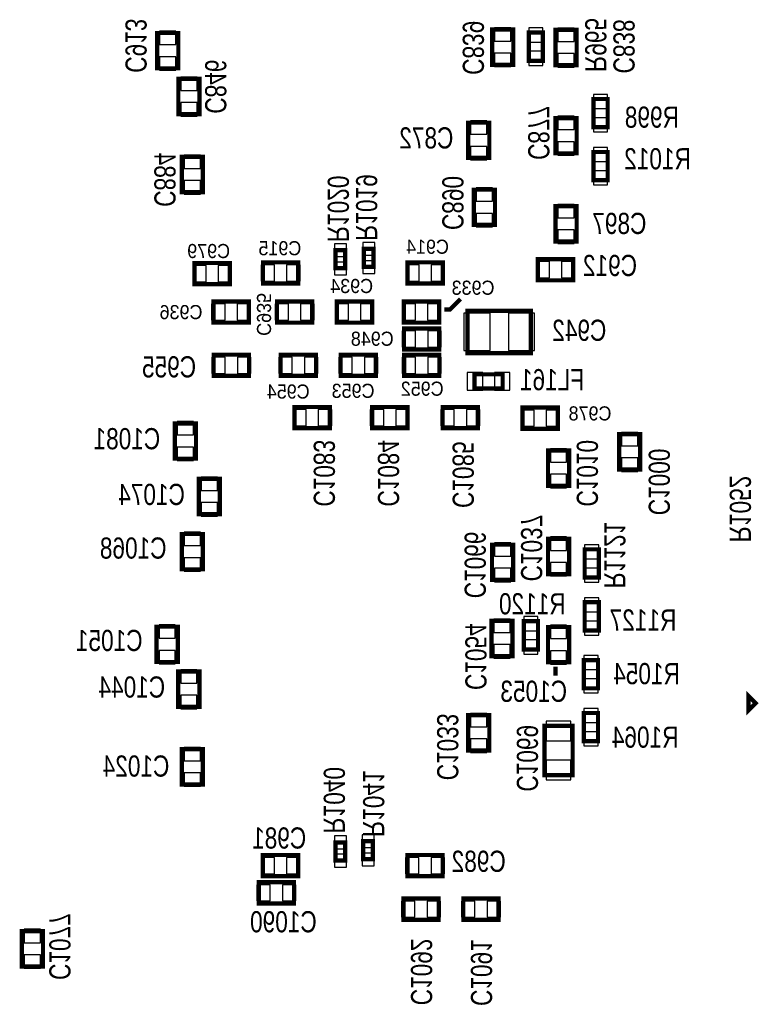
# Model space of a CAD drawing. Extents: x -197 to 9597, y -1478 to 7505.
# Tile 25 of 34: x 5275 to 6317, y 2178 to 3574. Entities that reach past the tile are written whole.
import ezdxf
from ezdxf.enums import TextEntityAlignment as Align

# ---------------------------------------------------------------- set-up
doc = ezdxf.new("R2010")
doc.units = 0
for name, color, linetype in [('BG_BASY', 231, 'CONTINUOUS'), ('PG_ASSEMBLY_BOTTOM', 52, 'CONTINUOUS'), ('PIN_BOTTOM', 1, 'CONTINUOUS'), ('RD_ASSEMBLY_BOTTOM', 52, 'CONTINUOUS')]:
    doc.layers.add(name, color=color, linetype=linetype)

msp = doc.modelspace()

# ---------------------------------------------------------------- linework, layer by layer
at = {"layer": 'BG_BASY', "const_width": 6}
for points in [[(5877.48, 3163.016), (5885.48, 3163.016), (5900.48, 3178.016)], [(6035.48, 2657.016), (6035.48, 2644.016)]]:
    msp.add_lwpolyline(points, dxfattribs=at)
at = {"layer": 'PG_ASSEMBLY_BOTTOM', "const_width": 6}
for points in [[(5975.488, 3560), (5975.488, 3510), (5945.488, 3510), (5945.488, 3560), (5975.488, 3560)], [(6065.326, 3559.449), (6065.326, 3509.449), (6035.326, 3509.449), (6035.326, 3559.449), (6065.326, 3559.449)], [(5470.488, 3505), (5470.488, 3555), (5500.488, 3555), (5500.488, 3505), (5470.488, 3505)], [(6017.472, 3555.74), (6017.472, 3515.74), (5997.472, 3515.74), (5997.472, 3555.74), (6017.472, 3555.74)], [(5530.488, 3490), (5530.488, 3440), (5500.488, 3440), (5500.488, 3490), (5530.488, 3490)], [(6089.326, 3421.449), (6089.326, 3461.449), (6109.326, 3461.449), (6109.326, 3421.449), (6089.326, 3421.449)], [(6065.326, 3434.449), (6065.326, 3384.449), (6035.326, 3384.449), (6035.326, 3434.449), (6065.326, 3434.449)], [(5911.488, 3378), (5911.488, 3428), (5941.488, 3428), (5941.488, 3378), (5911.488, 3378)], [(5535.326, 3379.449), (5535.326, 3329.449), (5505.326, 3329.449), (5505.326, 3379.449), (5535.326, 3379.449)], [(6089.326, 3346.449), (6089.326, 3386.449), (6109.326, 3386.449), (6109.326, 3346.449), (6089.326, 3346.449)], [(5949.488, 3333), (5949.488, 3283), (5919.488, 3283), (5919.488, 3333), (5949.488, 3333)], [(6065.326, 3309.449), (6065.326, 3259.449), (6035.326, 3259.449), (6035.326, 3309.449), (6065.326, 3309.449)], [(5763.598, 3223.488), (5763.598, 3249.091), (5777.378, 3249.091), (5777.378, 3223.488), (5763.598, 3223.488)], [(5723.437, 3221.65), (5723.437, 3247.252), (5737.216, 3247.252), (5737.216, 3221.65), (5723.437, 3221.65)], [(5573.488, 3199), (5523.488, 3199), (5523.488, 3229), (5573.488, 3229), (5573.488, 3199)], [(5670.488, 3200), (5620.488, 3200), (5620.488, 3230), (5670.488, 3230), (5670.488, 3200)], [(5825.488, 3230), (5875.488, 3230), (5875.488, 3200), (5825.488, 3200), (5825.488, 3230)], [(6010.326, 3234.449), (6060.326, 3234.449), (6060.326, 3204.449), (6010.326, 3204.449), (6010.326, 3234.449)], [(5600.326, 3144.449), (5550.326, 3144.449), (5550.326, 3174.449), (5600.326, 3174.449), (5600.326, 3144.449)], [(5690.326, 3144.449), (5640.326, 3144.449), (5640.326, 3174.449), (5690.326, 3174.449), (5690.326, 3144.449)], [(5775.326, 3144.449), (5725.326, 3144.449), (5725.326, 3174.449), (5775.326, 3174.449), (5775.326, 3144.449)], [(5870.326, 3144.449), (5820.326, 3144.449), (5820.326, 3174.449), (5870.326, 3174.449), (5870.326, 3144.449)], [(5910.488, 3161.292), (6000.488, 3161.292), (6000.488, 3101.292), (5910.488, 3101.292), (5910.488, 3161.292)], [(5820.488, 3136.292), (5870.488, 3136.292), (5870.488, 3106.292), (5820.488, 3106.292), (5820.488, 3136.292)], [(5550.649, 3099.13), (5600.649, 3099.13), (5600.649, 3069.13), (5550.649, 3069.13), (5550.649, 3099.13)], [(5645.649, 3099.13), (5695.649, 3099.13), (5695.649, 3069.13), (5645.649, 3069.13), (5645.649, 3099.13)], [(5730.649, 3099.13), (5780.649, 3099.13), (5780.649, 3069.13), (5730.649, 3069.13), (5730.649, 3099.13)], [(5820.649, 3099.13), (5870.649, 3099.13), (5870.649, 3069.13), (5820.649, 3069.13), (5820.649, 3099.13)], [(5920.488, 3071.292), (5960.488, 3071.292), (5960.488, 3051.292), (5920.488, 3051.292), (5920.488, 3071.292)], [(5665.326, 3024.87), (5715.326, 3024.87), (5715.326, 2994.87), (5665.326, 2994.87), (5665.326, 3024.87)], [(5825.326, 2994.87), (5775.326, 2994.87), (5775.326, 3024.87), (5825.326, 3024.87), (5825.326, 2994.87)], [(5925.326, 2994.87), (5875.326, 2994.87), (5875.326, 3024.87), (5925.326, 3024.87), (5925.326, 2994.87)], [(5988.649, 3024.13), (6038.649, 3024.13), (6038.649, 2994.13), (5988.649, 2994.13), (5988.649, 3024.13)], [(5525.488, 3001.709), (5525.488, 2951.709), (5495.488, 2951.709), (5495.488, 3001.709), (5525.488, 3001.709)], [(6155.488, 2986.292), (6155.488, 2936.292), (6125.488, 2936.292), (6125.488, 2986.292), (6155.488, 2986.292)], [(6024.649, 2913.13), (6024.649, 2963.13), (6054.649, 2963.13), (6054.649, 2913.13), (6024.649, 2913.13)], [(5529.488, 2873), (5529.488, 2923), (5559.488, 2923), (5559.488, 2873), (5529.488, 2873)], [(5535.326, 2844.87), (5535.326, 2794.87), (5505.326, 2794.87), (5505.326, 2844.87), (5535.326, 2844.87)], [(6024.649, 2788.13), (6024.649, 2838.13), (6054.649, 2838.13), (6054.649, 2788.13), (6024.649, 2788.13)], [(5975.326, 2829.87), (5975.326, 2779.87), (5945.326, 2779.87), (5945.326, 2829.87), (5975.326, 2829.87)], [(6096.649, 2823.13), (6096.649, 2783.13), (6076.649, 2783.13), (6076.649, 2823.13), (6096.649, 2823.13)], [(6096.649, 2748.13), (6096.649, 2708.13), (6076.649, 2708.13), (6076.649, 2748.13), (6096.649, 2748.13)], [(5974.488, 2721.709), (5974.488, 2671.709), (5944.488, 2671.709), (5944.488, 2721.709), (5974.488, 2721.709)], [(6010.488, 2721.292), (6010.488, 2681.292), (5990.488, 2681.292), (5990.488, 2721.292), (6010.488, 2721.292)], [(5469.649, 2663.551), (5469.649, 2713.551), (5499.649, 2713.551), (5499.649, 2663.551), (5469.649, 2663.551)], [(6024.649, 2663.13), (6024.649, 2713.13), (6054.649, 2713.13), (6054.649, 2663.13), (6024.649, 2663.13)], [(6095.649, 2666.13), (6095.649, 2626.13), (6075.649, 2626.13), (6075.649, 2666.13), (6095.649, 2666.13)], [(5530.326, 2649.87), (5530.326, 2599.87), (5500.326, 2599.87), (5500.326, 2649.87), (5530.326, 2649.87)], [(6309.122, 2595.107), (6309.122, 2615.107), (6319.122, 2605.107), (6309.122, 2595.107)], [(5911.488, 2538), (5911.488, 2588), (5941.488, 2588), (5941.488, 2538), (5911.488, 2538)], [(6095.649, 2591.13), (6095.649, 2551.13), (6075.649, 2551.13), (6075.649, 2591.13), (6095.649, 2591.13)], [(6019.649, 2503.13), (6019.649, 2573.13), (6059.649, 2573.13), (6059.649, 2503.13), (6019.649, 2503.13)], [(5535.326, 2539.87), (5535.326, 2489.87), (5505.326, 2489.87), (5505.326, 2539.87), (5535.326, 2539.87)], [(5723.437, 2382.071), (5723.437, 2407.67), (5737.216, 2407.67), (5737.216, 2382.071), (5723.437, 2382.071)], [(5762.598, 2383.91), (5762.598, 2409.512), (5776.378, 2409.512), (5776.378, 2383.91), (5762.598, 2383.91)], [(5670.326, 2359.87), (5620.326, 2359.87), (5620.326, 2389.87), (5670.326, 2389.87), (5670.326, 2359.87)], [(5825.326, 2389.87), (5875.326, 2389.87), (5875.326, 2359.87), (5825.326, 2359.87), (5825.326, 2389.87)], [(5664.488, 2321.292), (5614.488, 2321.292), (5614.488, 2351.292), (5664.488, 2351.292), (5664.488, 2321.292)], [(5819.649, 2328.13), (5869.649, 2328.13), (5869.649, 2298.13), (5819.649, 2298.13), (5819.649, 2328.13)], [(5904.649, 2328.13), (5954.649, 2328.13), (5954.649, 2298.13), (5904.649, 2298.13), (5904.649, 2328.13)], [(5308.48, 2282.016), (5308.48, 2232.016), (5278.48, 2232.016), (5278.48, 2282.016), (5308.48, 2282.016)]]:
    msp.add_lwpolyline(points, dxfattribs=at)
at = {"layer": 'PIN_BOTTOM'}
for points in [[(5971.988, 3562.61), (5948.988, 3562.61), (5948.988, 3543.61), (5971.988, 3543.61)], [(6017.472, 3562.275), (5997.472, 3562.275), (5997.472, 3542.275), (6017.472, 3542.275)], [(6061.826, 3562.059), (6038.826, 3562.059), (6038.826, 3543.059), (6061.826, 3543.059)], [(5473.988, 3538.61), (5496.988, 3538.61), (5496.988, 3557.61), (5473.988, 3557.61)], [(5473.988, 3502.39), (5496.988, 3502.39), (5496.988, 3521.39), (5473.988, 3521.39)], [(5971.988, 3526.39), (5948.988, 3526.39), (5948.988, 3507.39), (5971.988, 3507.39)], [(6017.472, 3529.205), (5997.472, 3529.205), (5997.472, 3509.205), (6017.472, 3509.205)], [(6061.826, 3525.839), (6038.826, 3525.839), (6038.826, 3506.839), (6061.826, 3506.839)], [(5526.988, 3492.61), (5503.988, 3492.61), (5503.988, 3473.61), (5526.988, 3473.61)], [(6089.326, 3447.984), (6109.326, 3447.984), (6109.326, 3467.984), (6089.326, 3467.984)], [(5526.988, 3456.39), (5503.988, 3456.39), (5503.988, 3437.39), (5526.988, 3437.39)], [(6061.826, 3437.059), (6038.826, 3437.059), (6038.826, 3418.059), (6061.826, 3418.059)], [(6089.326, 3414.914), (6109.326, 3414.914), (6109.326, 3434.914), (6089.326, 3434.914)], [(5914.988, 3411.61), (5937.988, 3411.61), (5937.988, 3430.61), (5914.988, 3430.61)], [(5914.988, 3375.39), (5937.988, 3375.39), (5937.988, 3394.39), (5914.988, 3394.39)], [(6061.826, 3400.839), (6038.826, 3400.839), (6038.826, 3381.839), (6061.826, 3381.839)], [(6089.326, 3372.984), (6109.326, 3372.984), (6109.326, 3392.984), (6089.326, 3392.984)], [(5531.826, 3382.059), (5508.826, 3382.059), (5508.826, 3363.059), (5531.826, 3363.059)], [(6089.326, 3339.914), (6109.326, 3339.914), (6109.326, 3359.914), (6089.326, 3359.914)], [(5531.826, 3345.839), (5508.826, 3345.839), (5508.826, 3326.839), (5531.826, 3326.839)], [(5945.988, 3335.61), (5922.988, 3335.61), (5922.988, 3316.61), (5945.988, 3316.61)], [(6061.826, 3312.059), (6038.826, 3312.059), (6038.826, 3293.059), (6061.826, 3293.059)], [(5945.988, 3299.39), (5922.988, 3299.39), (5922.988, 3280.39), (5945.988, 3280.39)], [(6061.826, 3275.839), (6038.826, 3275.839), (6038.826, 3256.839), (6061.826, 3256.839)], [(5721.826, 3238.437), (5738.826, 3238.437), (5738.826, 3256.437), (5721.826, 3256.437)], [(5761.988, 3240.28), (5778.988, 3240.28), (5778.988, 3258.28), (5761.988, 3258.28)], [(5539.878, 3202.5), (5539.878, 3225.5), (5520.878, 3225.5), (5520.878, 3202.5)], [(5576.098, 3202.5), (5576.098, 3225.5), (5557.098, 3225.5), (5557.098, 3202.5)], [(5636.878, 3203.5), (5636.878, 3226.5), (5617.878, 3226.5), (5617.878, 3203.5)], [(5673.098, 3203.5), (5673.098, 3226.5), (5654.098, 3226.5), (5654.098, 3203.5)], [(5721.826, 3212.461), (5738.826, 3212.461), (5738.826, 3230.461), (5721.826, 3230.461)], [(5761.988, 3214.304), (5778.988, 3214.304), (5778.988, 3232.304), (5761.988, 3232.304)], [(5822.878, 3226.5), (5822.878, 3203.5), (5841.878, 3203.5), (5841.878, 3226.5)], [(5859.098, 3226.5), (5859.098, 3203.5), (5878.098, 3203.5), (5878.098, 3226.5)], [(6007.716, 3230.949), (6007.716, 3207.949), (6026.716, 3207.949), (6026.716, 3230.949)], [(6043.936, 3230.949), (6043.936, 3207.949), (6062.936, 3207.949), (6062.936, 3230.949)], [(5566.716, 3147.949), (5566.716, 3170.949), (5547.716, 3170.949), (5547.716, 3147.949)], [(5602.936, 3147.949), (5602.936, 3170.949), (5583.936, 3170.949), (5583.936, 3147.949)], [(5656.716, 3147.949), (5656.716, 3170.949), (5637.716, 3170.949), (5637.716, 3147.949)], [(5692.936, 3147.949), (5692.936, 3170.949), (5673.936, 3170.949), (5673.936, 3147.949)], [(5741.716, 3147.949), (5741.716, 3170.949), (5722.716, 3170.949), (5722.716, 3147.949)], [(5777.936, 3147.949), (5777.936, 3170.949), (5758.936, 3170.949), (5758.936, 3147.949)], [(5836.716, 3147.949), (5836.716, 3170.949), (5817.716, 3170.949), (5817.716, 3147.949)], [(5872.936, 3147.949), (5872.936, 3170.949), (5853.936, 3170.949), (5853.936, 3147.949)], [(5905.492, 3157.792), (5905.492, 3104.792), (5942.492, 3104.792), (5942.492, 3157.792)], [(5968.484, 3157.792), (5968.484, 3104.792), (6005.484, 3104.792), (6005.484, 3157.792)], [(5817.878, 3132.792), (5817.878, 3109.792), (5836.878, 3109.792), (5836.878, 3132.792)], [(5854.098, 3132.792), (5854.098, 3109.792), (5873.098, 3109.792), (5873.098, 3132.792)], [(5548.039, 3095.63), (5548.039, 3072.63), (5567.039, 3072.63), (5567.039, 3095.63)], [(5584.259, 3095.63), (5584.259, 3072.63), (5603.259, 3072.63), (5603.259, 3095.63)], [(5643.039, 3095.63), (5643.039, 3072.63), (5662.039, 3072.63), (5662.039, 3095.63)], [(5679.259, 3095.63), (5679.259, 3072.63), (5698.259, 3072.63), (5698.259, 3095.63)], [(5728.039, 3095.63), (5728.039, 3072.63), (5747.039, 3072.63), (5747.039, 3095.63)], [(5764.259, 3095.63), (5764.259, 3072.63), (5783.259, 3072.63), (5783.259, 3095.63)], [(5818.039, 3095.63), (5818.039, 3072.63), (5837.039, 3072.63), (5837.039, 3095.63)], [(5854.259, 3095.63), (5854.259, 3072.63), (5873.259, 3072.63), (5873.259, 3095.63)], [(5910.197, 3073.792), (5910.197, 3048.792), (5932.197, 3048.792), (5932.197, 3073.792)], [(5948.779, 3073.792), (5948.779, 3048.792), (5970.779, 3048.792), (5970.779, 3073.792)], [(5662.716, 3021.37), (5662.716, 2998.37), (5681.716, 2998.37), (5681.716, 3021.37)], [(5698.936, 3021.37), (5698.936, 2998.37), (5717.936, 2998.37), (5717.936, 3021.37)], [(5791.716, 2998.37), (5791.716, 3021.37), (5772.716, 3021.37), (5772.716, 2998.37)], [(5827.936, 2998.37), (5827.936, 3021.37), (5808.936, 3021.37), (5808.936, 2998.37)], [(5891.716, 2998.37), (5891.716, 3021.37), (5872.716, 3021.37), (5872.716, 2998.37)], [(5927.936, 2998.37), (5927.936, 3021.37), (5908.936, 3021.37), (5908.936, 2998.37)], [(5986.039, 3020.63), (5986.039, 2997.63), (6005.039, 2997.63), (6005.039, 3020.63)], [(6022.259, 3020.63), (6022.259, 2997.63), (6041.259, 2997.63), (6041.259, 3020.63)], [(5521.988, 3004.319), (5498.988, 3004.319), (5498.988, 2985.319), (5521.988, 2985.319)], [(6151.988, 2988.902), (6128.988, 2988.902), (6128.988, 2969.902), (6151.988, 2969.902)], [(5521.988, 2968.099), (5498.988, 2968.099), (5498.988, 2949.099), (5521.988, 2949.099)], [(6028.149, 2946.74), (6051.149, 2946.74), (6051.149, 2965.74), (6028.149, 2965.74)], [(6151.988, 2952.682), (6128.988, 2952.682), (6128.988, 2933.682), (6151.988, 2933.682)], [(5532.988, 2906.61), (5555.988, 2906.61), (5555.988, 2925.61), (5532.988, 2925.61)], [(6028.149, 2910.52), (6051.149, 2910.52), (6051.149, 2929.52), (6028.149, 2929.52)], [(5532.988, 2870.39), (5555.988, 2870.39), (5555.988, 2889.39), (5532.988, 2889.39)], [(5531.826, 2847.48), (5508.826, 2847.48), (5508.826, 2828.48), (5531.826, 2828.48)], [(6028.149, 2821.74), (6051.149, 2821.74), (6051.149, 2840.74), (6028.149, 2840.74)], [(5971.826, 2832.48), (5948.826, 2832.48), (5948.826, 2813.48), (5971.826, 2813.48)], [(6096.649, 2829.665), (6076.649, 2829.665), (6076.649, 2809.665), (6096.649, 2809.665)], [(5531.826, 2811.26), (5508.826, 2811.26), (5508.826, 2792.26), (5531.826, 2792.26)], [(5971.826, 2796.26), (5948.826, 2796.26), (5948.826, 2777.26), (5971.826, 2777.26)], [(6028.149, 2785.52), (6051.149, 2785.52), (6051.149, 2804.52), (6028.149, 2804.52)], [(6096.649, 2796.595), (6076.649, 2796.595), (6076.649, 2776.595), (6096.649, 2776.595)], [(6096.649, 2754.665), (6076.649, 2754.665), (6076.649, 2734.665), (6096.649, 2734.665)], [(5970.988, 2724.319), (5947.988, 2724.319), (5947.988, 2705.319), (5970.988, 2705.319)], [(6010.488, 2727.827), (5990.488, 2727.827), (5990.488, 2707.827), (6010.488, 2707.827)], [(6096.649, 2721.595), (6076.649, 2721.595), (6076.649, 2701.595), (6096.649, 2701.595)], [(5473.149, 2697.161), (5496.149, 2697.161), (5496.149, 2716.161), (5473.149, 2716.161)], [(6028.149, 2696.74), (6051.149, 2696.74), (6051.149, 2715.74), (6028.149, 2715.74)], [(6010.488, 2694.757), (5990.488, 2694.757), (5990.488, 2674.757), (6010.488, 2674.757)], [(5473.149, 2660.941), (5496.149, 2660.941), (5496.149, 2679.941), (5473.149, 2679.941)], [(5970.988, 2688.099), (5947.988, 2688.099), (5947.988, 2669.099), (5970.988, 2669.099)], [(6028.149, 2660.52), (6051.149, 2660.52), (6051.149, 2679.52), (6028.149, 2679.52)], [(6095.649, 2672.665), (6075.649, 2672.665), (6075.649, 2652.665), (6095.649, 2652.665)], [(5526.826, 2652.48), (5503.826, 2652.48), (5503.826, 2633.48), (5526.826, 2633.48)], [(6095.649, 2639.595), (6075.649, 2639.595), (6075.649, 2619.595), (6095.649, 2619.595)], [(5526.826, 2616.26), (5503.826, 2616.26), (5503.826, 2597.26), (5526.826, 2597.26)], [(6095.649, 2597.665), (6075.649, 2597.665), (6075.649, 2577.665), (6095.649, 2577.665)], [(5914.988, 2571.61), (5937.988, 2571.61), (5937.988, 2590.61), (5914.988, 2590.61)], [(6022.149, 2551.689), (6057.149, 2551.689), (6057.149, 2579.689), (6022.149, 2579.689)], [(5914.988, 2535.39), (5937.988, 2535.39), (5937.988, 2554.39), (5914.988, 2554.39)], [(6095.649, 2564.595), (6075.649, 2564.595), (6075.649, 2544.595), (6095.649, 2544.595)], [(5531.826, 2542.48), (5508.826, 2542.48), (5508.826, 2523.48), (5531.826, 2523.48)], [(6022.149, 2496.571), (6057.149, 2496.571), (6057.149, 2524.571), (6022.149, 2524.571)], [(5531.826, 2506.26), (5508.826, 2506.26), (5508.826, 2487.26), (5531.826, 2487.26)], [(5721.826, 2398.858), (5738.826, 2398.858), (5738.826, 2416.858), (5721.826, 2416.858)], [(5760.988, 2400.697), (5777.988, 2400.697), (5777.988, 2418.697), (5760.988, 2418.697)], [(5721.826, 2372.882), (5738.826, 2372.882), (5738.826, 2390.882), (5721.826, 2390.882)], [(5760.988, 2374.721), (5777.988, 2374.721), (5777.988, 2392.721), (5760.988, 2392.721)], [(5636.716, 2363.37), (5636.716, 2386.37), (5617.716, 2386.37), (5617.716, 2363.37)], [(5672.936, 2363.37), (5672.936, 2386.37), (5653.936, 2386.37), (5653.936, 2363.37)], [(5822.716, 2386.37), (5822.716, 2363.37), (5841.716, 2363.37), (5841.716, 2386.37)], [(5858.936, 2386.37), (5858.936, 2363.37), (5877.936, 2363.37), (5877.936, 2386.37)], [(5630.878, 2324.792), (5630.878, 2347.792), (5611.878, 2347.792), (5611.878, 2324.792)], [(5667.098, 2324.792), (5667.098, 2347.792), (5648.098, 2347.792), (5648.098, 2324.792)], [(5817.039, 2324.63), (5817.039, 2301.63), (5836.039, 2301.63), (5836.039, 2324.63)], [(5853.259, 2324.63), (5853.259, 2301.63), (5872.259, 2301.63), (5872.259, 2324.63)], [(5902.039, 2324.63), (5902.039, 2301.63), (5921.039, 2301.63), (5921.039, 2324.63)], [(5938.259, 2324.63), (5938.259, 2301.63), (5957.259, 2301.63), (5957.259, 2324.63)], [(5304.98, 2284.626), (5281.98, 2284.626), (5281.98, 2265.626), (5304.98, 2265.626)], [(5304.98, 2248.406), (5281.98, 2248.406), (5281.98, 2229.406), (5304.98, 2229.406)]]:
    msp.add_lwpolyline(points, close=True, dxfattribs=at)

# ---------------------------------------------------------------- texts
at = {"layer": 'RD_ASSEMBLY_BOTTOM', "text_generation_flag": 2}
for s, height, width, p in [('R965', 30, 0.8, (6077.48, 3538.016)), ('C913', 30, 0.8, (5425.48, 3537.016)), ('C839', 30, 0.8, (5903.807, 3534.099)), ('C838', 30, 0.8, (6117.48, 3536.016)), ('C846', 30, 0.8, (5538.48, 3479.016)), ('C877', 30, 0.8, (5996.649, 3413.551)), ('C884', 30, 0.8, (5466.48, 3347.016)), ('C890', 30, 0.8, (5874.807, 3314.099)), ('C935', 20, 0.95, (5611.937, 3156.162)), ('C1083', 30, 0.8, (5692.48, 2931.016)), ('C1084', 30, 0.8, (5783.48, 2931.016)), ('C1085', 30, 0.8, (5889.48, 2929.016)), ('C1010', 30, 0.8, (6065.48, 2931.016)), ('C1000', 30, 0.8, (6167.488, 2918.709)), ('C1037', 30, 0.8, (5986.48, 2825.016)), ('R1121', 30, 0.8, (6104.48, 2815.016)), ('C1066', 30, 0.8, (5906.48, 2801.016)), ('C1054', 30, 0.8, (5907.48, 2671.016)), ('C1033', 30, 0.8, (5867.48, 2543.016)), ('C1069', 30, 0.8, (5980.48, 2527.016)), ('C1077', 30, 0.8, (5317.48, 2260.016)), ('C1092', 30, 0.8, (5830.358, 2224.162)), ('C1091', 30, 0.8, (5915.358, 2223.162))]:
    msp.add_text(s, height=height, rotation=270, dxfattribs=dict(at, width=width)).set_placement(p, align=Align.CENTER)
for s, height, width, p in [('R998', 30, 0.8, (6172.039, 3420.839)), ('C872', 30, 0.8, (5852.197, 3391.39)), ('R1012', 30, 0.8, (6180.039, 3361.839)), ('C897', 30, 0.8, (6125.937, 3270.162)), ('C979', 20, 0.95, (5543.48, 3236.016)), ('C915', 20, 0.95, (5644.48, 3240.016)), ('C914', 20, 0.95, (5853.807, 3242.099)), ('C912', 30, 0.8, (6112.649, 3210.551)), ('C934', 20, 0.95, (5746.326, 3186.449)), ('C933', 20, 0.95, (5918.48, 3184.016)), ('C936', 20, 0.95, (5504.326, 3149.449)), ('C948', 20, 0.95, (5775.488, 3111.709)), ('C955', 30, 0.8, (5487.326, 3066.87)), ('FL161', 30, 0.8, (6030.488, 3048.709)), ('C954', 20, 0.95, (5656.326, 3036.87)), ('C953', 20, 0.95, (5748.326, 3037.87)), ('C952', 20, 0.95, (5846.326, 3040.87)), ('C978', 20, 0.95, (6084.326, 3005.87)), ('C1081', 30, 0.8, (5427.48, 2965.016)), ('C1074', 30, 0.8, (5462.48, 2886.016)), ('C1068', 30, 0.8, (5436.48, 2810.016)), ('R1120', 30, 0.8, (6002.48, 2731.016)), ('R1127', 30, 0.8, (6159.48, 2708.016)), ('C1051', 30, 0.8, (5402.48, 2679.016)), ('R1054', 30, 0.8, (6164.48, 2632.016)), ('C1044', 30, 0.8, (5434.48, 2613.016)), ('C1053', 30, 0.8, (6004.48, 2607.016)), ('R1064', 30, 0.8, (6162.48, 2542.016)), ('C1024', 30, 0.8, (5440.48, 2501.016)), ('C981', 30, 0.8, (5643.48, 2399.016)), ('C982', 30, 0.8, (5926.48, 2366.016)), ('C1090', 30, 0.8, (5649.488, 2280.292))]:
    msp.add_text(s, height=height, dxfattribs=dict(at, width=width)).set_placement(p, align=Align.CENTER)
at = {"layer": 'RD_ASSEMBLY_BOTTOM', "text_generation_flag": 2, "width": 0.8}
for s, p in [('R1020', (5712.326, 3258.449)), ('R1019', (5752.488, 3260.292)), ('R1052', (6282.48, 2833.016)), ('R1040', (5706.649, 2420.13)), ('R1041', (5762.488, 2415.292))]:
    msp.add_text(s, height=30, rotation=270, dxfattribs=at).set_placement(p)
msp.add_text('C942', height=30, dxfattribs=at).set_placement((6107.488, 3118.709))

doc.saveas('drawing.dxf')
